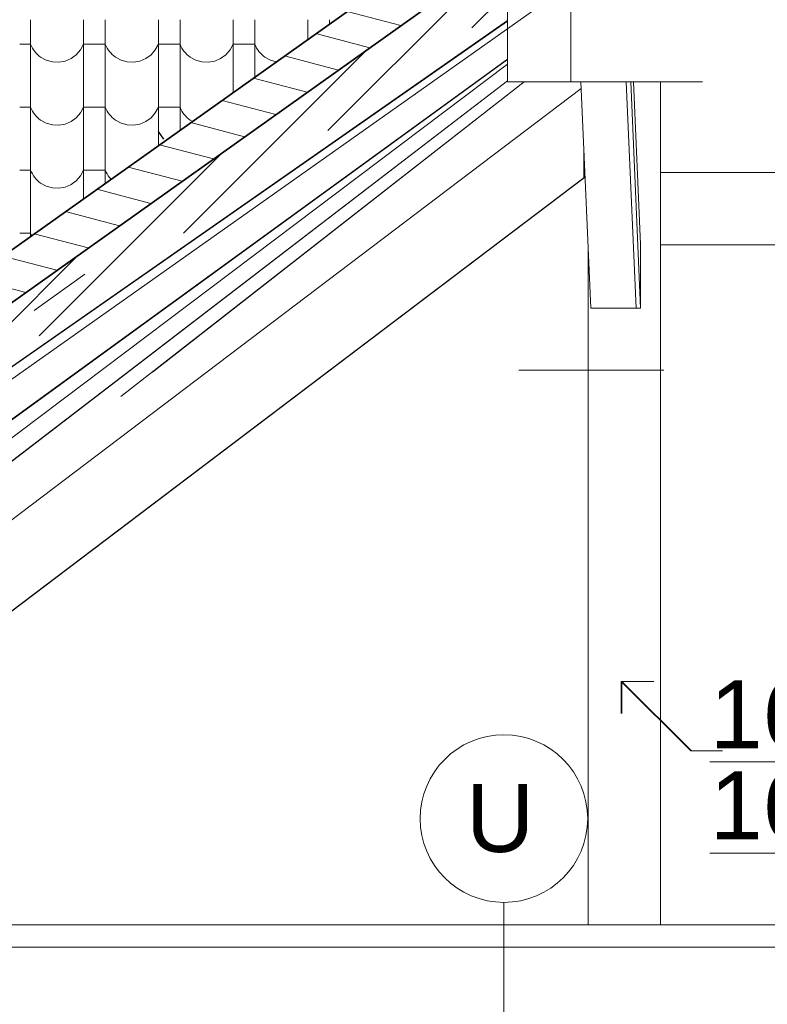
# Model space of a CAD drawing. Header units: millimetres. Extents: x -20699 to 32021, y -4298 to 11971.
# Tile 62 of 74: x -7445 to -5795, y 6934 to 9107. Entities that reach past the tile are written whole.
import ezdxf

# ---------------------------------------------------------------- set-up
doc = ezdxf.new("R2010")
doc.units = ezdxf.units.MM
doc.header["$MEASUREMENT"] = 0
doc.linetypes.add('Wipeout_Contour', pattern=[1000, 0, -1000])
for name, color, linetype in [('A-A_1_Anotace - SP', 7, 'Continuous'), ('A-A_1_Bourané_Konstrukce - střechy a skořepiny', 7, 'Continuous'), ('A-A_1_Bourané_Kresby a obrázky', 7, 'Continuous'), ('A-A_1_Bourané_Situace - terén', 7, 'Continuous'), ('A-A_1_Bourané_Výplně - Povrchové', 7, 'Continuous'), ('A-A_1_Konstrukce - nosné', 7, 'Continuous'), ('A-A_1_Konstrukce - střechy a skořepiny', 7, 'Continuous'), ('A-A_1_Popis', 7, 'Continuous'), ('A-A_1_TZB - VZT', 7, 'Continuous'), ('A-A_1_Výplně - Povrchové', 7, 'Continuous')]:
    doc.layers.add(name, color=color, linetype=linetype)
doc.styles.add('GENEROVANÝ_STYL_1', font='txt')

# ---------------------------------------------------------------- blocks, each defined once
blk = doc.blocks.new('*X1', base_point=(-21954.7, -8431.5))
at = {"layer": 'A-A_1_Bourané_Výplně - Povrchové', "color": 251, "linetype": 'Continuous', "lineweight": 20, "true_color": 0x6a6a6a}
for p, q in [((-7420.9, 9106.5), (-7420.9, 8968)), ((-7303.9, 9106.5), (-7303.9, 8968)), ((-7255.9, 9106.5), (-7255.9, 8968)), ((-7138.9, 9106.5), (-7138.9, 8968)), ((-7090.9, 9106.5), (-7090.9, 8968)), ((-6973.9, 9106.5), (-6973.9, 8968)), ((-6925.9, 9106.5), (-6925.9, 8980.2)), ((-6808.9, 9106.5), (-6808.9, 9063.3)), ((-6760.9, 9106.5), (-6760.9, 9097.4)), ((-7420.9, 9052.5), (-7444.9, 9052.5)), ((-7420.9, 9052.5), (-7419, 9048.3)), ((-7419, 9048.3), (-7416.9, 9044.3)), ((-7416.9, 9044.3), (-7414.5, 9040.4)), ((-7414.5, 9040.4), (-7411.8, 9036.7)), ((-7319.9, 9029.2), (-7310.6, 9040)), ((-7310.6, 9040), (-7303.9, 9052.5)), ((-7279.9, 9052.5), (-7303.9, 9052.5)), ((-7255.9, 9052.5), (-7279.9, 9052.5)), ((-7255.9, 9052.5), (-7254, 9048.3)), ((-7254, 9048.3), (-7251.9, 9044.3)), ((-7251.9, 9044.3), (-7249.5, 9040.4)), ((-7249.5, 9040.4), (-7246.8, 9036.7)), ((-7154.9, 9029.2), (-7145.6, 9040)), ((-7145.6, 9040), (-7138.9, 9052.5)), ((-7114.9, 9052.5), (-7138.9, 9052.5)), ((-7090.9, 9052.5), (-7114.9, 9052.5)), ((-7090.9, 9052.5), (-7089, 9048.3)), ((-7089, 9048.3), (-7086.9, 9044.3)), ((-7086.9, 9044.3), (-7084.5, 9040.4)), ((-7084.5, 9040.4), (-7081.8, 9036.7)), ((-6989.9, 9029.2), (-6980.6, 9040)), ((-6980.6, 9040), (-6973.9, 9052.5)), ((-6949.9, 9052.5), (-6973.9, 9052.5)), ((-6925.9, 9052.5), (-6949.9, 9052.5)), ((-6925.9, 9052.5), (-6924, 9048.3)), ((-6924, 9048.3), (-6921.9, 9044.3)), ((-6921.9, 9044.3), (-6919.5, 9040.4)), ((-6919.5, 9040.4), (-6916.8, 9036.7)), ((-7411.8, 9036.7), (-7408.9, 9033.3)), ((-7408.9, 9033.3), (-7405.7, 9030)), ((-7405.7, 9030), (-7402.3, 9027)), ((-7402.3, 9027), (-7398.7, 9024.2)), ((-7398.7, 9024.2), (-7386.2, 9017.4)), ((-7386.2, 9017.4), (-7372.6, 9013.5)), ((-7344.4, 9015.3), (-7331.4, 9020.9)), ((-7331.4, 9020.9), (-7319.9, 9029.2)), ((-7246.8, 9036.7), (-7243.9, 9033.3)), ((-7243.9, 9033.3), (-7240.7, 9030)), ((-7240.7, 9030), (-7237.3, 9027)), ((-7237.3, 9027), (-7233.7, 9024.2)), ((-7233.7, 9024.2), (-7221.2, 9017.4)), ((-7221.2, 9017.4), (-7207.6, 9013.5)), ((-7179.4, 9015.3), (-7166.4, 9020.9)), ((-7166.4, 9020.9), (-7154.9, 9029.2)), ((-7081.8, 9036.7), (-7078.9, 9033.3)), ((-7078.9, 9033.3), (-7075.7, 9030)), ((-7075.7, 9030), (-7072.3, 9027)), ((-7072.3, 9027), (-7068.7, 9024.2)), ((-7068.7, 9024.2), (-7056.2, 9017.4)), ((-7056.2, 9017.4), (-7042.6, 9013.5)), ((-7014.4, 9015.3), (-7001.4, 9020.9)), ((-7001.4, 9020.9), (-6989.9, 9029.2)), ((-6916.8, 9036.7), (-6913.9, 9033.3)), ((-6913.9, 9033.3), (-6910.7, 9030)), ((-6910.7, 9030), (-6907.3, 9027)), ((-6907.3, 9027), (-6903.7, 9024.2)), ((-6903.7, 9024.2), (-6891.2, 9017.4)), ((-6891.2, 9017.4), (-6878.6, 9013.8)), ((-7372.6, 9013.5), (-7358.4, 9012.8)), ((-7358.4, 9012.8), (-7344.4, 9015.3)), ((-7207.6, 9013.5), (-7193.4, 9012.8)), ((-7193.4, 9012.8), (-7179.4, 9015.3)), ((-7042.6, 9013.5), (-7028.4, 9012.8)), ((-7028.4, 9012.8), (-7014.4, 9015.3)), ((-7420.9, 8967.5), (-7420.9, 8829)), ((-7303.9, 8967.5), (-7303.9, 8829)), ((-7255.9, 8967.5), (-7255.9, 8829)), ((-7138.9, 8967.5), (-7138.9, 8829)), ((-7090.9, 8967.5), (-7090.9, 8863)), ((-6973.9, 8967.5), (-6973.9, 8946.1)), ((-7420.9, 8913.5), (-7444.9, 8913.5)), ((-7420.9, 8913.5), (-7419, 8909.3)), ((-7419, 8909.3), (-7416.9, 8905.3)), ((-7310.6, 8901), (-7303.9, 8913.5)), ((-7279.9, 8913.5), (-7303.9, 8913.5)), ((-7255.9, 8913.5), (-7279.9, 8913.5)), ((-7255.9, 8913.5), (-7254, 8909.3)), ((-7254, 8909.3), (-7251.9, 8905.3)), ((-7145.6, 8901), (-7138.9, 8913.5)), ((-7114.9, 8913.5), (-7138.9, 8913.5)), ((-7090.9, 8913.5), (-7114.9, 8913.5)), ((-7090.9, 8913.5), (-7089, 8909.3)), ((-7089, 8909.3), (-7086.9, 8905.3)), ((-7416.9, 8905.3), (-7414.5, 8901.4)), ((-7414.5, 8901.4), (-7411.8, 8897.7)), ((-7411.8, 8897.7), (-7408.9, 8894.3)), ((-7408.9, 8894.3), (-7405.7, 8891)), ((-7405.7, 8891), (-7402.3, 8888)), ((-7402.3, 8888), (-7398.7, 8885.2)), ((-7331.4, 8881.9), (-7319.9, 8890.2)), ((-7319.9, 8890.2), (-7310.6, 8901)), ((-7251.9, 8905.3), (-7249.5, 8901.4)), ((-7249.5, 8901.4), (-7246.8, 8897.7)), ((-7246.8, 8897.7), (-7243.9, 8894.3)), ((-7243.9, 8894.3), (-7240.7, 8891)), ((-7240.7, 8891), (-7237.3, 8888)), ((-7237.3, 8888), (-7233.7, 8885.2)), ((-7166.4, 8881.9), (-7154.9, 8890.2)), ((-7154.9, 8890.2), (-7145.6, 8901)), ((-7086.9, 8905.3), (-7084.5, 8901.4)), ((-7084.5, 8901.4), (-7081.8, 8897.7)), ((-7081.8, 8897.7), (-7078.9, 8894.3)), ((-7078.9, 8894.3), (-7075.7, 8891)), ((-7075.7, 8891), (-7072.3, 8888)), ((-7072.3, 8888), (-7068.7, 8885.2)), ((-7398.7, 8885.2), (-7386.2, 8878.4)), ((-7386.2, 8878.4), (-7372.6, 8874.5)), ((-7372.6, 8874.5), (-7358.4, 8873.8)), ((-7358.4, 8873.8), (-7344.4, 8876.3)), ((-7344.4, 8876.3), (-7331.4, 8881.9)), ((-7233.7, 8885.2), (-7221.2, 8878.4)), ((-7221.2, 8878.4), (-7207.6, 8874.5)), ((-7207.6, 8874.5), (-7193.4, 8873.8)), ((-7193.4, 8873.8), (-7179.4, 8876.3)), ((-7179.4, 8876.3), (-7166.4, 8881.9)), ((-7068.7, 8885.2), (-7063.6, 8882.4)), ((-7420.9, 8828.5), (-7420.9, 8690)), ((-7303.9, 8828.5), (-7303.9, 8711.7)), ((-7255.9, 8828.5), (-7255.9, 8745.8)), ((-7420.9, 8774.5), (-7444.9, 8774.5)), ((-7420.9, 8774.5), (-7419, 8770.3)), ((-7419, 8770.3), (-7416.9, 8766.3)), ((-7416.9, 8766.3), (-7414.5, 8762.4)), ((-7414.5, 8762.4), (-7411.8, 8758.7)), ((-7411.8, 8758.7), (-7408.9, 8755.3)), ((-7319.9, 8751.2), (-7310.6, 8762)), ((-7310.6, 8762), (-7303.9, 8774.5)), ((-7279.9, 8774.5), (-7303.9, 8774.5)), ((-7255.9, 8774.5), (-7279.9, 8774.5)), ((-7255.9, 8774.5), (-7254, 8770.3)), ((-7254, 8770.3), (-7251.9, 8766.3)), ((-7251.9, 8766.3), (-7249.5, 8762.4)), ((-7249.5, 8762.4), (-7246.8, 8758.7)), ((-7246.8, 8758.7), (-7243.9, 8755.3)), ((-7408.9, 8755.3), (-7405.7, 8752)), ((-7405.7, 8752), (-7402.3, 8749)), ((-7402.3, 8749), (-7398.7, 8746.2)), ((-7398.7, 8746.2), (-7386.2, 8739.4)), ((-7386.2, 8739.4), (-7372.6, 8735.5)), ((-7372.6, 8735.5), (-7358.4, 8734.8)), ((-7358.4, 8734.8), (-7344.4, 8737.3)), ((-7344.4, 8737.3), (-7331.4, 8742.9)), ((-7331.4, 8742.9), (-7319.9, 8751.2)), ((-7243.9, 8755.3), (-7243.4, 8754.7)), ((-7420.9, 8689.5), (-7420.9, 8628.6)), ((-7420.9, 8635.5), (-7444.9, 8635.5)), ((-7420.9, 8635.5), (-7419, 8631.3)), ((-7419, 8631.3), (-7418.5, 8630.3))]:
    blk.add_line(p, q, dxfattribs=at)

msp = doc.modelspace()

# ---------------------------------------------------------------- hatches: boundary and pattern name
at = {"layer": 'A-A_1_Bourané_Situace - terén', "linetype": 'Continuous', "lineweight": 20, "true_color": 0x6a6a6a}
h = msp.add_hatch(dxfattribs=at)
h.set_pattern_fill('Cihla_plná_0001', color=251, style=0, pattern_type=2)
h.set_pattern_definition([(345.2943, (-6957.95, 8918.13), (16.5005, 62.8708), [])])
h.paths.add_polyline_path([(-4267.6, 10868.4), (-9648.3, 7046.5), (-9592.5, 6967.9), (-4269.3, 10754.1)])
at = {"layer": 'A-A_1_Bourané_Situace - terén', "linetype": 'Continuous', "lineweight": 0, "true_color": 0xffffff}
h = msp.add_hatch(dxfattribs=at)
h.set_pattern_fill('Cihla_plná_0001', style=0, pattern_type=2)
h.set_pattern_definition([(45, (0, 0), (-45.96194, 45.96194), [])])
h.paths.add_polyline_path([(-4263, 10755.3), (-9115.5, 7308.6), (-9059.6, 7230), (-4264.7, 10640.4)])

# ---------------------------------------------------------------- linework, layer by layer
at = {"layer": 'A-A_1_Bourané_Konstrukce - střechy a skořepiny', "color": 42, "linetype": 'Continuous', "lineweight": 13, "true_color": 0xe4ad2c}
for p, q in [((-6368.6, 9130), (-6368.6, 8970)), ((-6228.5, 9130), (-6228.5, 8970)), ((-9227.8, 7110), (-6368.6, 9104.8)), ((-9226.2, 7110), (-6368.6, 9103.7)), ((-9001.7, 7106.7), (-6368.6, 9020)), ((-8995.5, 7110), (-6368.6, 9018.8)), ((-8597.8, 7328.8), (-6368.6, 9008.7)), ((-8528.4, 7381), (-6368.6, 9008.5)), ((-6205.5, 8954.6), (-8642.6, 7109.8)), ((-7899, 7797.9), (-6368.6, 8972.2)), ((-7829.6, 7851), (-6368.6, 8972.1)), ((-7221.4, 8275), (-6331.8, 8970)), ((-7151.9, 8329.1), (-6331.6, 8970)), ((-6228.5, 8970), (-6368.6, 8970)), ((-5937.9, 8970), (-6228.5, 8970)), ((-6184.5, 8470.2), (-6206.2, 8970)), ((-6084.6, 8470.2), (-6106.3, 8970)), ((-6074.6, 8470.2), (-6096.3, 8970)), ((-6090.1, 8970), (-6074.6, 8611.6)), ((-6090.1, 8969.8), (-6030.6, 8969.8)), ((-6063.3, 8970), (-6063.3, 8969.8)), ((-6052, 8970), (-6052.1, 8969.8)), ((-6045.9, 8969.8), (-6045.9, 8970)), ((-6030.6, 7109.8), (-6030.6, 8969.8)), ((-6030.6, 8769.8), (-6030.6, 8969.8)), ((-6030.6, 8969.8), (-6030.6, 8969.8)), ((-6200, 8758.2), (-6200, 8825.9)), ((-6199.4, 8758.2), (-6199.4, 8812.5)), ((-8377.5, 7109.8), (-6200, 8758.2)), ((-8377, 7109.8), (-6199.4, 8758.2)), ((-6199.4, 8758.2), (-6200, 8758.2)), ((-2822.5, 8769.8), (-6030.6, 8769.8)), ((-6190.6, 7109.8), (-6190.6, 8611.4)), ((-6074.6, 8611.6), (-6074.6, 8470.2)), ((-2822.5, 8609.8), (-6030.6, 8609.8)), ((-6030.6, 7109.8), (-6030.6, 8609.8)), ((-7301.4, 8545.6), (-7413, 8465.2)), ((-6084.6, 8470.2), (-6184.5, 8470.2)), ((-6084.6, 8471.2), (-6084.6, 8470.2)), ((-6074.6, 8470.2), (-6084.6, 8470.2)), ((-5962.5, 7493.6), (-6115.7, 7646.8)), ((-6115.7, 7646.8), (-6045, 7646.8)), ((-6115.7, 7646.8), (-6115.7, 7576.1)), ((-5893.8, 7493.6), (-5962.5, 7493.6)), ((-650, 7109.8), (-8773.6, 7109.8))]:
    msp.add_line(p, q, dxfattribs=at)
at = {"layer": 'A-A_1_Bourané_Konstrukce - střechy a skořepiny', "color": 42, "linetype": 'Continuous', "lineweight": 13, "true_color": 0xe4ad2c, "flags": 128}
msp.add_lwpolyline([(-18955.5, 7070.2), (-9632, 7058.1), (-4363.3, 10800.4), (-14369, 10800.4)], close=True, dxfattribs=at)
at = {"layer": 'A-A_1_Bourané_Kresby a obrázky', "color": 42, "linetype": 'Continuous', "lineweight": 13, "true_color": 0xe4ad2c}
msp.add_line((-5886.7, 9427.1), (-9056.4, 7187.7), dxfattribs=at)
at = {"layer": 'A-A_1_Bourané_Kresby a obrázky', "color": 42, "linetype": 'Continuous', "lineweight": 20, "true_color": 0xe4ad2c}
for p, q in [((-5963.9, 7493.6), (-6117.1, 7646.8)), ((-6117.1, 7646.8), (-6046.4, 7646.8)), ((-6117.1, 7646.8), (-6117.1, 7576.1)), ((-5895.3, 7493.6), (-5963.9, 7493.6))]:
    msp.add_line(p, q, dxfattribs=at)
at = {"layer": 'A-A_1_Bourané_Situace - terén', "color": 42, "linetype": 'Continuous', "lineweight": 35, "true_color": 0xe4ad2c, "flags": 128}
msp.add_lwpolyline([(-4267.6, 10868.4), (-9648.3, 7046.5), (-9592.5, 6967.9), (-4269.3, 10754.1)], close=True, dxfattribs=at)
at = {"layer": 'A-A_1_Konstrukce - střechy a skořepiny', "color": 1, "linetype": 'Continuous', "lineweight": 25}
msp.add_line((-7126.4, 8842.8), (-7138.8, 8860), dxfattribs=at)
at = {"layer": 'A-A_1_Popis', "color": 154, "linetype": 'Continuous', "lineweight": 13}
msp.add_circle((-6376.2, 7343.9), 184.9, dxfattribs=at)
at = {"layer": 'A-A_1_TZB - VZT', "color": 1, "linetype": 'Continuous', "lineweight": 13}
msp.add_line((-6022.9, 8333.4), (-6343.3, 8333.4), dxfattribs=at)

# ---------------------------------------------------------------- block references
at = {"layer": 'A-A_1_Konstrukce - střechy a skořepiny', "color": 9, "linetype": 'Continuous', "lineweight": 13}
msp.add_blockref('*X1', (-21954.7, -8431.5), dxfattribs=at)

# ---------------------------------------------------------------- texts
at = {"layer": 'A-A_1_Anotace - SP', "color": 42, "linetype": 'Continuous', "lineweight": 13, "true_color": 0xe4ad2c, "insert": (-5747, 7472.4), "char_height": 150, "attachment_point": 5, "line_spacing_factor": 0.804162, "style": 'GENEROVANÝ_STYL_1'}
msp.add_mtext('\\A1;{\\pqc;\\fArial|b0|i0|c238|p38;\\L\\L1\\fArial|b0|i0|c238|p38;\\L\\L6\\fArial|b0|i0|c238|p38;\\L\\L0\\P\\pqc;\\fArial|b0|i0|c238|p38;1\\fArial|b0|i0|c238|p38;6\\fArial|b0|i0|c238|p38;0}', dxfattribs=at)
at = {"layer": 'A-A_1_Konstrukce - nosné', "color": 154, "linetype": 'Continuous', "lineweight": 13, "insert": (-6384.5, 7268.2), "char_height": 150, "attachment_point": 8, "style": 'GENEROVANÝ_STYL_1'}
msp.add_mtext('\\A1;{\\pqc;\\fArial|b0|i0|c238|p38;U}', dxfattribs=at)

# ---------------------------------------------------------------- next in the draw order: wipeouts: each hides what was drawn before it
at = {"color": 254, "linetype": 'Wipeout_Contour', "lineweight": 0, "ltscale": 84564.726406}
msp.add_wipeout([(-8895, 7060), (-8895, 6830), (-7591, 6830), (-5289.6, 6830), (-5289.6, 6805), (-5274.6, 6805), (-5274.6, 6830), (-5143.8, 6830), (-5143.8, 7060)], dxfattribs=at).dxf.layer = 'A-A_1_Výplně - Povrchové'

# ---------------------------------------------------------------- next in the draw order: linework, layer by layer
at = {"layer": 'A-A_1_Konstrukce - nosné', "color": 251, "linetype": 'Continuous', "lineweight": 20, "true_color": 0x6a6a6a}
msp.add_line((-8803, 7060), (-5143.8, 7060), dxfattribs=at)
at = {"layer": 'A-A_1_Popis', "color": 154, "linetype": 'Continuous', "lineweight": 13}
msp.add_line((-6376.2, 6830), (-6376.2, 7159.1), dxfattribs=at)

doc.saveas('drawing.dxf')
